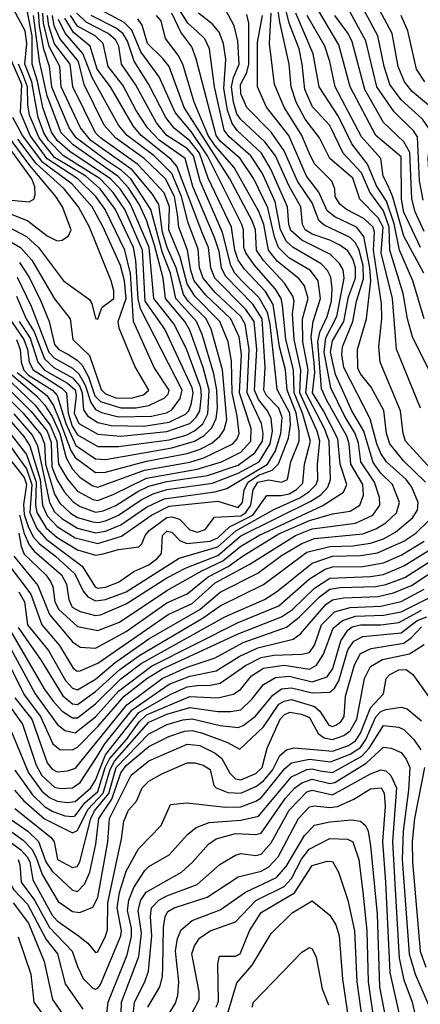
# Model space of a CAD drawing. Extents: x 501367 to 657802, y 482273 to 547541.
# Tile 256 of 256: x 587918 to 589490, y 485896 to 489759. Entities that reach past the tile are written whole.
import ezdxf

# ---------------------------------------------------------------- set-up
doc = ezdxf.new("R2010")
doc.units = 0

msp = doc.modelspace()

# ---------------------------------------------------------------- linework, layer by layer
at = {"layer": '0CON20XD'}
for points in [[(588315, 488124.7), (588495, 488143.1), (588585, 488174.9), (588610.6, 488199.4), (588624.7, 488225), (588631.8, 488285), (588629, 488315), (588573.3, 488463.3), (588524.6, 488564.6), (588444, 488665), (588425.7, 488865), (588352.9, 489035), (588312.3, 489095), (588274.3, 489135), (588115, 489241.9), (588064.8, 489284.8), (588042.8, 489317.2), (588008.8, 489415), (587987.9, 489517.9), (587966.9, 489585), (587966.7, 489695), (587922.5, 489925)], [(588405, 488164.9), (588505, 488179.5), (588568.8, 488211.2), (588581.6, 488225), (588591.8, 488255), (588599, 488295), (588595.1, 488315.1), (588486.9, 488545), (588410.4, 488655), (588399.8, 488855), (588329.8, 489015), (588285, 489081.5), (588234.1, 489135), (588090, 489225), (588030.6, 489285), (588012.3, 489315), (587990.8, 489375), (587972.3, 489477.7), (587965.7, 489515), (587938.2, 489585), (587946.3, 489665), (587939.5, 489715), (587855, 489872)], [(589490.8, 488235), (589396.9, 488466.9), (589380.9, 488665), (589336.5, 488845), (589344.3, 488945), (589325, 488982.2), (589253, 489055), (589225, 489137.5), (589134.8, 489215), (589093.7, 489295), (589038.3, 489368.3), (589002.3, 489435), (588983.2, 489495), (588975.1, 489585.1), (588938.7, 489748.7), (588922.7, 489855)], [(589501.1, 489051.1), (589486.9, 489126.9), (589479.5, 489299.5), (589462.9, 489322.9), (589387.2, 489397.2), (589319.2, 489495), (589275.5, 489675.5), (589185.1, 489845)], [(589898.9, 488488.9), (589875, 488563.1), (589847.7, 488607.7), (589810.8, 488650.8), (589715, 488733.4), (589695, 488758), (589635, 488902.7), (589563.6, 489035), (589536.7, 489096.7), (589524.2, 489145), (589520.5, 489215), (589530, 489295), (589522.3, 489335), (589498.8, 489368.8), (589415, 489444.1), (589370.7, 489505), (589347.9, 489575), (589322.7, 489695), (589237.8, 489855)], [(589539.7, 489409.7), (589457.9, 489477.9), (589428.1, 489515), (589403.5, 489575), (589380, 489705), (589300.2, 489855)], [(588215, 487292.9), (588335, 487358.7), (588495, 487471.2), (588575, 487507.1), (588656.8, 487573.2), (588736.1, 487613.9), (588792, 487655), (588935, 487741.6), (589055, 487794.9), (589145, 487820.8), (589215, 487831.5), (589252.2, 487855), (589266.5, 487893.5), (589263.8, 487935), (589217, 488015), (589211, 488095), (589201.2, 488125), (589122, 488268), (589101.5, 488311.5), (589088.3, 488495), (589096.2, 488533.8), (589124, 488595), (589140.8, 488655), (589144.5, 488705), (589138.6, 488748.6), (589125.3, 488775.3), (589100.8, 488800.8), (588990.4, 488865), (588965, 488889.4), (588941.6, 488935), (588920.5, 489045), (588870, 489155), (588824.4, 489225), (588739.7, 489299.7), (588720.7, 489325), (588682.6, 489495), (588663, 489645), (588644.2, 489684.2), (588613.3, 489713.3), (588578.1, 489745), (588534, 489814)], [(588305, 488084.1), (588505, 488111.4), (588570.5, 488129.5), (588604.2, 488145.8), (588635.9, 488174.1), (588656.7, 488213.3), (588661.3, 488305), (588637.9, 488395), (588585, 488541), (588565.6, 488575), (588490.6, 488665), (588481.2, 488745), (588446.3, 488875), (588415, 488972.4), (588386.4, 489035), (588345, 489099.6), (588304.2, 489144.2), (588127.8, 489267.8), (588081, 489315), (588025, 489460), (587996.1, 489596.1), (587972.3, 489775)], [(588255, 488034.2), (588515, 488078.9), (588603.9, 488105), (588642.3, 488127.7), (588671.5, 488158.5), (588688.8, 488195), (588694.2, 488235), (588691.4, 488305), (588680.1, 488370.1), (588634, 488524), (588611.9, 488575), (588531.1, 488665), (588510.2, 488765), (588478.1, 488845), (588431.8, 489015), (588353.4, 489135), (588317.4, 489167.4), (588255, 489208.7), (588138.9, 489295), (588111.6, 489335), (588043.8, 489493.8), (588034.9, 489575), (588012.9, 489642.9), (587996, 489735), (587991.3, 489788.7)], [(588215, 487982.3), (588255, 487984.3), (588415, 488027.5), (588575, 488057.3), (588625.5, 488074.5), (588671.7, 488098.3), (588703.4, 488125), (588720.5, 488149.5), (588730.7, 488189.3), (588713.4, 488385), (588669.5, 488545), (588649.6, 488585), (588578.8, 488655), (588561.1, 488681.1), (588531.4, 488785), (588496.4, 488865), (588478.8, 488925), (588463.9, 489033.9), (588439, 489075), (588359.4, 489169.4), (588197, 489285), (588155.9, 489334.1), (588080, 489495), (588075.1, 489575), (588033.7, 489653.7), (588011.4, 489745), (588008.9, 489785)], [(588225, 487924.6), (588408.2, 487991.8), (588585, 488023.4), (588640.3, 488039.7), (588754, 488095), (588771.4, 488115), (588778.6, 488135), (588771.2, 488205), (588751.1, 488295), (588748.9, 488418.9), (588735.7, 488495), (588703.7, 488575), (588605, 488674.9), (588575, 488722.7), (588547.2, 488827.2), (588503.2, 488935), (588505.4, 489025), (588485, 489079.8), (588381.4, 489191.4), (588235.5, 489295), (588215, 489315.5), (588126.5, 489495), (588115.7, 489585), (588055, 489664.6), (588031.8, 489735), (588026.5, 489775)], [(588225, 487873.4), (588285, 487896.1), (588415, 487960), (588614.4, 487995.6), (588710.3, 488025), (588785, 488062.8), (588824.3, 488105), (588826.1, 488155), (588780.4, 488295), (588788.4, 488445), (588778.8, 488515), (588746.1, 488585), (588647.9, 488677.8), (588602.6, 488735), (588589.1, 488775), (588576.4, 488855), (588542, 488945), (588537.7, 488995), (588525.3, 489065), (588490, 489135), (588405.7, 489215), (588293.7, 489295), (588249, 489345), (588170.8, 489505), (588148, 489595), (588075, 489684.9), (588052.8, 489735), (588046, 489775)], [(588215, 487746.1), (588255, 487752.9), (588315, 487777.1), (588415, 487847.3), (588485, 487879.4), (588683.2, 487906.8), (588730.3, 487919.7), (588889.9, 488015), (588921.8, 488068.2), (588942.2, 488135), (588948.1, 488198.1), (588935.1, 488235), (588886.3, 488285), (588876, 488305), (588881.5, 488395), (588869.5, 488585), (588832.6, 488642.6), (588725, 488753), (588710, 488785), (588700, 488849.9), (588682.6, 488905), (588597.7, 489105), (588567, 489215), (588465, 489286.7), (588419.6, 489335), (588375, 489402.2), (588322, 489502), (588265, 489575.8), (588245.4, 489665), (588213.8, 489695), (588145, 489733.7), (588117, 489775)], [(588225, 487704.3), (588317.7, 487732.3), (588435, 487815.3), (588505, 487850.3), (588695, 487870.6), (588775, 487845.7), (588792.1, 487865), (588798.1, 487915), (588813.8, 487945), (588855, 487971.9), (588908.1, 487991.9), (588933.1, 488016.9), (588973.3, 488116.7), (588981.1, 488168.9), (588978.3, 488215), (588927.7, 488307.7), (588901.1, 488565), (588890.2, 488610.2), (588857.5, 488667.5), (588789.2, 488735), (588762.6, 488765), (588746.5, 488795), (588714.3, 488924.3), (588625.6, 489125), (588600.3, 489225), (588575, 489253.7), (588495, 489304.4), (588454.8, 489354.8), (588371.8, 489505), (588317.1, 489585), (588306.8, 489655), (588295, 489679.1), (588265.2, 489705), (588179, 489749), (588141.5, 489785)], [(588142.8, 487202.8), (588155, 487204.8), (588225, 487235.1), (588500.8, 487425), (588595, 487469.3), (588685, 487549.3), (588818.5, 487621.5), (588999.6, 487735), (589065, 487762.1), (589235.9, 487784.1), (589303.8, 487815), (589331.7, 487855), (589330.3, 487885), (589310.3, 487945), (589256.2, 488025), (589247.3, 488097.3), (589234.9, 488135), (589192.3, 488205), (589138.5, 488315), (589112.9, 488455), (589118.9, 488511.1), (589162.2, 488595), (589191.3, 488745), (589187.7, 488777.7), (589172.6, 488802.6), (589137.7, 488837.7), (589024.6, 488894.6), (588981.7, 488931.7), (588974.1, 488955), (588968.6, 489025), (588903.1, 489173.1), (588866.6, 489235), (588773.1, 489323.1), (588751.8, 489351.8), (588733.7, 489403.7), (588718.7, 489488.7), (588727.3, 489602.7), (588718.1, 489665), (588700.1, 489710.1), (588672.8, 489742.8), (588619.1, 489785)], [(588145, 487130.6), (588215, 487172), (588292.2, 487237.8), (588425, 487329.6), (588624.6, 487445.4), (588705, 487512.7), (588852.6, 487587.4), (588945, 487656.7), (589025, 487704.7), (589075, 487724.2), (589265, 487742.6), (589315, 487761.3), (589355, 487785.2), (589396.8, 487825), (589408.7, 487865), (589380.6, 487935), (589335, 487980.5), (589305, 488021.9), (589268.4, 488145), (589221.6, 488225), (589157.3, 488367.3), (589138.1, 488455), (589145, 488498.5), (589190.1, 488575), (589208.5, 488671.5), (589235.2, 488744.8), (589235.4, 488785), (589225, 488821.4), (589205, 488852.1), (589174, 488874), (589134.4, 488894.4), (589065, 488917.9), (589037.7, 488935), (589027.8, 488955), (589021.3, 489025), (588975.4, 489105.4), (588921, 489225), (588879.9, 489279.9), (588785, 489366.9), (588770.1, 489389.9), (588756.4, 489435), (588748.8, 489495), (588757.1, 489532.8), (588779.5, 489585), (588774.2, 489674.2), (588759.7, 489735), (588726.7, 489796.7)], [(588145, 487072.2), (588215, 487123.9), (588310.4, 487209.6), (588385, 487263.4), (588637.7, 487412.3), (588705, 487459.1), (588875, 487543), (589045, 487669.5), (589135, 487692.7), (589225, 487695.3), (589295, 487706), (589345, 487721.8), (589391.9, 487748.1), (589459, 487805), (589478.5, 487835), (589482, 487865), (589457.2, 487925), (589434.1, 487955), (589357.7, 488025), (589335, 488057.5), (589319, 488095), (589292.8, 488192.8), (589190.3, 488395), (589182.4, 488445), (589184.3, 488475), (589225.3, 488575), (589239.7, 488655), (589267.3, 488742.7), (589265.2, 488795), (589248.4, 488858.4), (589234.6, 488884.6), (589215, 488904.9), (589112.6, 488952.6), (589091.8, 488971.8), (589065, 489040.5), (589008.6, 489125), (588956.1, 489245), (588905, 489317.9), (588809.6, 489415), (588785, 489468.6), (588784.9, 489505), (588808.5, 489551.5), (588817.3, 489585), (588816.5, 489745), (588809.7, 489779.7)], [(588215, 487658.5), (588245, 487663.3), (588305, 487680.5), (588385, 487690.8), (588397.6, 487702.4), (588409.8, 487735), (588425.9, 487755), (588495, 487806), (588515, 487808.2), (588545, 487799.6), (588585, 487757.9), (588615, 487749.2), (588645, 487759.5), (588682.4, 487807.6), (588785, 487812), (588804.6, 487825.4), (588824.9, 487855), (588833.8, 487915), (588852.4, 487945), (588895, 487954), (588945.2, 487944.8), (588968.9, 487955), (588981.4, 488025), (589014.4, 488105), (589014.7, 488145), (589003.2, 488216.8), (588967.1, 488305), (588960.9, 488385), (588937.3, 488475), (588912.2, 488642.2), (588882.5, 488692.5), (588799.7, 488779.7), (588775.6, 488815.6), (588761.7, 488855), (588749.6, 488945), (588657.5, 489137.5), (588623.2, 489235), (588585, 489283.2), (588523.6, 489333.6), (588491.1, 489375), (588425, 489504.8), (588366.6, 489596.6), (588340.2, 489675), (588324, 489704), (588296.2, 489726.2), (588198.9, 489775)], [(588215, 487422.3), (588235, 487424.3), (588335, 487467.1), (588495, 487568.9), (588571.2, 487608.8), (588695, 487657.3), (588785, 487734.7), (589060, 487870), (589099, 487895), (589127.1, 487925), (589137, 487955), (589132.2, 488105), (589113.9, 488155), (589040.3, 488295), (589050.1, 488385), (589029.4, 488495), (589027.9, 488585), (589049.9, 488665), (589035.3, 488715.3), (589013.6, 488743.6), (588929.9, 488809.9), (588894.6, 488855), (588876, 488955), (588856.8, 489006.8), (588759.3, 489179.3), (588685, 489263.7), (588657.1, 489305), (588602.6, 489435), (588557.5, 489585), (588539.4, 489619.4), (588490.4, 489685), (588472.5, 489755), (588454.7, 489775)], [(588225, 487528.8), (588255, 487532.9), (588305, 487552.4), (588365.1, 487594.9), (588425, 487620.3), (588457.8, 487645), (588474.5, 487665), (588478.5, 487735), (588495, 487753.1), (588515, 487748.5), (588546.4, 487716.4), (588574.3, 487704.3), (588665, 487713.2), (588695, 487726.7), (588740.6, 487769.4), (588832.7, 487815), (588887.7, 487892.3), (588942.4, 487892.4), (588975, 487899.1), (589004.2, 487915.8), (589029.5, 487940.5), (589034.9, 488015), (589058.9, 488105), (589028, 488215), (588995.5, 488295), (588992.8, 488385), (588962.5, 488505), (588949.4, 488639.4), (588943.8, 488665), (588921.9, 488701.9), (588837.4, 488797.4), (588804.9, 488844.9), (588797.3, 488865), (588795.6, 488935), (588789.3, 488955), (588654.2, 489225), (588590.4, 489320.4), (588528.3, 489395), (588465.1, 489535.1), (588393.4, 489633.4), (588357.6, 489717.6), (588328.1, 489748.1), (588239.8, 489795)], [(588225, 487363.2), (588309.5, 487395), (588495, 487520), (588632.7, 487597.3), (588714.5, 487635.5), (588785, 487693.8), (588855.9, 487735), (589107.4, 487852.6), (589188.4, 487905), (589201.9, 487935), (589175.3, 488015), (589166.6, 488115), (589110.5, 488225), (589066.9, 488295), (589075.4, 488375), (589073, 488413), (589061.4, 488515), (589069.2, 488575), (589098.8, 488665), (589089, 488735), (589059.3, 488775), (588974.5, 488824.5), (588933.6, 488865), (588917.2, 488907.2), (588891.1, 489021.1), (588836.5, 489135), (588782.6, 489215), (588705, 489282.3), (588688.2, 489305), (588610.8, 489605), (588593.1, 489653.1), (588549.6, 489709.6), (588514.9, 489785)], [(589510.8, 487945), (589425, 488027.5), (589370.8, 488095), (589357, 488135), (589346.3, 488226.3), (589297.3, 488317.3), (589255, 488370.2), (589245, 488391.9), (589243, 488465), (589278.5, 488585), (589295.4, 488734.6), (589291.7, 488785), (589268.2, 488908.2), (589239.6, 488945), (589155, 488985.1), (589125, 489009.7), (589091.8, 489081.8), (589043.7, 489145), (588974.1, 489304.1), (588885.8, 489415.8), (588851.2, 489495), (588850.8, 489669.2), (588870.7, 489775)], [(589562.7, 487962.7), (589431.7, 488105), (589422.6, 488135), (589412.2, 488225), (589332.6, 488415), (589326.8, 488475), (589338.6, 488585), (589337.7, 488645), (589306.8, 488855), (589309.8, 488925), (589305.4, 488945), (589268.6, 488978.6), (589199.7, 489015), (589174.3, 489035), (589156.2, 489065), (589153.9, 489095), (589142.4, 489125), (589075, 489193.3), (589053.3, 489236.7), (589024.9, 489305), (588955.3, 489415.3), (588918.1, 489505), (588898.6, 489665), (588904.1, 489785)], [(589533.8, 488365), (589459.6, 488515), (589439.2, 488585), (589422, 488685), (589370.7, 488855), (589368, 488945), (589345, 489009.3), (589292, 489082), (589258.5, 489158.5), (589186.6, 489235), (589135, 489343.3), (589067.2, 489417.2), (589036.5, 489485), (589026.7, 489585), (589013.9, 489645), (588975.1, 489745.1), (588963.7, 489793.7)], [(589505.4, 488585.4), (589461.1, 488735), (589408.4, 488855), (589387.5, 488957.5), (589356.6, 489046.6), (589317.5, 489107.5), (589282.5, 489192.5), (589221.4, 489271.4), (589169.3, 489379.3), (589093.2, 489495), (589069.6, 489625), (589001.5, 489785)], [(589503.3, 488765), (589425, 488909.8), (589382.6, 489062.6), (589364.9, 489104.9), (589344.1, 489145), (589335.2, 489215), (589258.9, 489298.9), (589156.4, 489495), (589135.4, 489595), (589115.7, 489655), (589045.8, 489775)], [(589491, 488865), (589425, 489004.3), (589416.3, 489055), (589415, 489220.9), (589315.1, 489305.1), (589214.3, 489495), (589170.4, 489660.4), (589090.1, 489795)], [(589505, 488928.4), (589469.1, 489005), (589456.4, 489056.4), (589448.2, 489238.2), (589425, 489280.4), (589346, 489355), (589271.8, 489485), (589222.5, 489672.5), (589206.7, 489705), (589154.2, 489775)], [(589507.8, 489515), (589474.5, 489565), (589441, 489715), (589414.8, 489775)], [(588215, 487827.5), (588245, 487832.9), (588295, 487853.8), (588381.5, 487908.5), (588425, 487928.8), (588495, 487947.7), (588655, 487970.4), (588775, 488011.6), (588839.9, 488060.1), (588870.8, 488105), (588873.6, 488135), (588866.8, 488175), (588810.8, 488295), (588818.2, 488465), (588802.4, 488565), (588785.1, 488595.1), (588685, 488688.8), (588637.2, 488745), (588623.5, 488785), (588618.4, 488858.4), (588578.5, 488961.5), (588552.6, 489065), (588515.1, 489155.1), (588445.4, 489225), (588339.4, 489305), (588305.4, 489345), (588201.9, 489531.9), (588165.7, 489625.7), (588095.8, 489705.8), (588070, 489760)], [(588225, 487786.3), (588255, 487793.6), (588305.2, 487815), (588394.3, 487875.7), (588441.4, 487898.6), (588495, 487915.9), (588675, 487940.5), (588775, 487980), (588858, 488025), (588901.3, 488095), (588909.5, 488145), (588904.6, 488194.6), (588889.6, 488225), (588855, 488269.1), (588839.8, 488305), (588848.1, 488465), (588838, 488575), (588803.5, 488623.5), (588684, 488745), (588667.3, 488785), (588658.9, 488865), (588635, 488920), (588534.8, 489184.8), (588511.3, 489211.3), (588394.9, 489304.9), (588362.5, 489342.5), (588274.6, 489495), (588221.8, 489565), (588193.8, 489655), (588128.9, 489708.9), (588094.3, 489765)], [(588215, 487479.3), (588255, 487484.1), (588336, 487515), (588544, 487646), (588695, 487691.6), (588766.5, 487753.5), (588915, 487837.2), (589016.6, 487883.4), (589052.8, 487907.2), (589081.3, 487935), (589087.4, 487955), (589086.3, 488015), (589096, 488105), (589084.7, 488145), (589017.5, 488295), (589021.6, 488385), (588994.4, 488505), (588987.7, 488605), (588994.9, 488655), (588989.4, 488675), (588956.7, 488725), (588875, 488813.9), (588847.5, 488855), (588842.6, 488935), (588829.5, 488969.5), (588742.4, 489135), (588563.3, 489415), (588504.2, 489575), (588478.3, 489608.3), (588419.2, 489665), (588397.8, 489737.8), (588381.8, 489761.8)], [(588315, 488236.5), (588373.4, 488236.6), (588425, 488244.9), (588485.3, 488274.7), (588500.4, 488289.6), (588504.8, 488305), (588445.8, 488395), (588364.9, 488574.9), (588353, 488763), (588330.8, 488855), (588253.4, 489015), (588217.1, 489065), (588146.2, 489135), (588025, 489213.5), (587958.8, 489305), (587921.1, 489395), (587926.6, 489505), (587873.3, 489625)], [(588305, 488200.9), (588435, 488203.2), (588493.8, 488216.2), (588515, 488228.3), (588547.2, 488272.8), (588555.4, 488305), (588392.7, 488622.7), (588383, 488663), (588374.1, 488814.1), (588364.4, 488865), (588293.7, 489015), (588233.7, 489095), (588177.3, 489145), (588055, 489218.4), (587993.9, 489295), (587956.6, 489385), (587949.3, 489425), (587948.9, 489495), (587928.5, 489548.5), (587912.5, 489585)], [(588355, 488273.8), (588403.3, 488286.7), (588425.2, 488305), (588369.4, 488399.4), (588308.7, 488548.7), (588304.8, 488575), (588335.5, 488665), (588329.1, 488735), (588313.4, 488795), (588245.1, 488945), (588201.7, 489025), (588122.4, 489115), (588008.8, 489198.8), (587929.3, 489305), (587891.2, 489375)], [(587955, 489044.2), (587972.9, 489055), (587978.4, 489071.6), (587976.6, 489103.4), (587965.5, 489135), (587851.1, 489291.1)], [(588065, 488891.2), (588085, 488893.6), (588109.6, 488910.4), (588119.7, 488935), (588085.5, 489025), (588060.2, 489065), (587957.3, 489187.3), (587877.3, 489295)], [(588225, 488584.3), (588240.6, 488629.4), (588287.5, 488665), (588287.6, 488695), (588277.1, 488735), (588191.4, 488945), (588148.8, 489025), (588092.4, 489095), (587982.3, 489195), (587910.1, 489290.1)], [(587655, 489087.2), (587949.5, 488969.5), (588025, 488911), (588065, 488891.2)], [(587855, 489053.6), (587955, 489044.2)], [(587776.7, 488996.7), (587945, 488908.3), (587992.2, 488865), (588089.4, 488735), (588191.1, 488661.1), (588200.9, 488645), (588215, 488586.2), (588225, 488584.3)], [(587785, 488944.1), (587921, 488865), (587965.9, 488815.9), (588055, 488664.1), (588115.8, 488585), (588125.9, 488505), (588191.2, 488441.2), (588237.6, 488307.6), (588255, 488290.8), (588295, 488274.9), (588355, 488273.8)], [(587916.6, 488806.6), (587956.5, 488746.5), (588000.9, 488655), (588033.8, 488575), (588053.9, 488485), (588071.2, 488465), (588106.2, 488446.2), (588143.8, 488423.8), (588163.2, 488403.2), (588187.7, 488357.7), (588213.1, 488283.1), (588235, 488260.7), (588315, 488236.5)], [(587908.4, 488748.5), (587963.4, 488635), (588032.6, 488455), (588055, 488431.4), (588125, 488392.5), (588149.9, 488369.9), (588175.1, 488325.1), (588196.8, 488256.8), (588215, 488230.2), (588238.3, 488218.3), (588305, 488200.9)], [(587905, 488674), (587943.5, 488585), (587975, 488534.2), (588015, 488429.1), (588051.8, 488395), (588125, 488354.5), (588152.7, 488322.7), (588163.1, 488295), (588168.6, 488228.6), (588184.2, 488205), (588225, 488179), (588276.6, 488166.6), (588405, 488164.9)], [(587885.1, 488575), (587934.2, 488505), (587948.3, 488465), (587955.2, 488415), (587970.2, 488385), (588083.5, 488313.5), (588102.1, 488295), (588107.4, 488215), (588124.2, 488165), (588145, 488130.1), (588225, 488084.9), (588305, 488084.1)], [(587916.3, 488575), (587959.2, 488509.2), (587988.9, 488415), (588014.5, 488384.5), (588105, 488333.1), (588135, 488307), (588139.2, 488285), (588131.8, 488215), (588149.4, 488175), (588225, 488133), (588315, 488124.7)], [(587904.7, 488504.7), (587919.4, 488465), (587923.4, 488415), (587933.6, 488383.6), (587952.5, 488365), (588046.1, 488305), (588064.9, 488284.9), (588098.9, 488175), (588138.6, 488088.6), (588215, 488036.8), (588255, 488034.2)], [(587847.6, 488337.6), (587962.5, 488222.5), (588025.1, 488145), (588040.8, 488100.8), (588044.5, 488005), (588065, 487952.3), (588094.1, 487905), (588127.1, 487867.1), (588155, 487848.9), (588215, 487827.5)], [(587855.3, 488365), (587977.8, 488247.8), (588038, 488168), (588063.8, 488105), (588070.6, 488015), (588105, 487956.5), (588145, 487909.4), (588205, 487877.2), (588225, 487873.4)], [(587876.6, 488375), (587983.7, 488283.7), (588016.9, 488246.9), (588045, 488202.3), (588075.6, 488135), (588099.7, 488039.7), (588125, 487995.2), (588155, 487962.9), (588205, 487930.4), (588225, 487924.6)], [(587908, 488375), (588024.3, 488284.3), (588051, 488245), (588075.9, 488184.1), (588118.9, 488068.9), (588135, 488042.1), (588215, 487982.3)], [(587832.2, 488315), (587931.1, 488215), (588001.2, 488131.2), (588015.5, 488095), (588018.8, 488015), (588055, 487897.7), (588075, 487862.3), (588116.9, 487823.1), (588145, 487806.6), (588205, 487788.5), (588225, 487786.3)], [(587875, 488191.6), (587934.3, 488124.3), (587957.7, 488087.7), (587998.1, 487955), (588007.2, 487855), (588025, 487812.1), (588065, 487770.6), (588135, 487726.8), (588225, 487704.3)], [(587895, 488212.6), (587968, 488128), (587987.7, 488087.7), (588034.6, 487865), (588055, 487828.3), (588082.6, 487802.6), (588145, 487764.7), (588215, 487746.1)], [(587858.3, 488165), (587945, 488053.1), (587982.9, 487945), (587980.3, 487855), (587985.1, 487825.1), (588021.9, 487765), (588065, 487727.9), (588145, 487679.6), (588215, 487658.5)], [(587865, 488108.7), (587945, 487997), (587965.4, 487935), (587957, 487825), (587985, 487763), (588021.4, 487721.4), (588163.2, 487615), (588213.9, 487533.9), (588225, 487528.8)], [(587828.2, 488098.2), (587935, 487963), (587944.7, 487935), (587933.3, 487856.7), (587935, 487818.4), (587950.4, 487770.4), (587970.9, 487730.9), (587995, 487702.4), (588058.8, 487655), (588134.1, 487585), (588167.2, 487517.2), (588185.5, 487495.5), (588215, 487479.3)], [(587917.6, 487815), (587935, 487743.3), (587955, 487698.5), (587975, 487674.4), (588081.8, 487581.8), (588102.1, 487545), (588110.2, 487485), (588123.8, 487455), (588155, 487436.9), (588215, 487422.3)], [(588125, 487020.3), (588145, 487020.8), (588215, 487074.6), (588315, 487172.9), (588395, 487233.7), (588723.3, 487416.7), (588878.8, 487485), (588925.7, 487514.3), (589065, 487627.6), (589145, 487653.9), (589255, 487657.5), (589322.5, 487667.5), (589425, 487713.4), (589472.4, 487745), (589524.9, 487795.1)], [(587914.4, 487745), (587923, 487693), (587935, 487662.3), (588020.6, 487580.6), (588039.2, 487555), (588047.5, 487535), (588055.9, 487475), (588071.3, 487445), (588145, 487379), (588225, 487363.2)], [(588125, 486894.8), (588145, 486904.8), (588225, 486986.1), (588328.3, 487105), (588417.1, 487175), (588477.6, 487212.4), (588775, 487350.1), (588945, 487415.9), (588988.1, 487445), (589075, 487528.7), (589135, 487568.1), (589295, 487574.1), (589345, 487582.7), (589425, 487616.3), (589541.1, 487688.9)], [(588135, 486961.5), (588215, 487024.6), (588305.8, 487125), (588435, 487223), (588775, 487394), (588935, 487459.3), (589054.8, 487565.2), (589116.9, 487603.1), (589145, 487613), (589265, 487614.5), (589345, 487627.7), (589415, 487658.2), (589505, 487713.4)], [(587894.4, 487654.4), (587988.8, 487538.8), (588035.1, 487425), (588125, 487318), (588155, 487297.7), (588215, 487292.9)], [(587899.2, 487099.2), (587965.5, 487015), (588025, 486843.6), (588045, 486819.4), (588065, 486809), (588105, 486811.7), (588137.1, 486822.9), (588338.4, 487071.6), (588476.3, 487175), (588575, 487219.6), (588684.4, 487255.6), (588795, 487315.3), (588965, 487375.9), (589015, 487415.4), (589094.9, 487495), (589135, 487524.7), (589175, 487531.6), (589314.5, 487535.5), (589355, 487543), (589428.7, 487571.3), (589575, 487663.5)], [(587860.5, 487090.5), (587929.2, 486995), (587981.8, 486835), (588005, 486793.9), (588055, 486748.5), (588077.3, 486742.7), (588125, 486745.2), (588155, 486766), (588219.6, 486865), (588251.8, 486918.2), (588358.6, 487051.4), (588505, 487152.2), (588585, 487184.3), (588689.3, 487205), (588778.9, 487261.1), (588852.9, 487295), (588991.1, 487328.9), (589019.7, 487350.3), (589118.9, 487465), (589145, 487483.7), (589188.7, 487491.3), (589325, 487496.7), (589385, 487510.2), (589455, 487540), (589575, 487618.2)], [(587865, 487633.2), (587961.1, 487505), (588004.5, 487385), (588074.1, 487304.1), (588127.4, 487215), (588142.8, 487202.8)], [(587885.7, 486965.7), (587951.7, 486805), (588005, 486732.8), (588035, 486708.1), (588065, 486693.2), (588105, 486687.5), (588135, 486691.4), (588196.9, 486745), (588215, 486775.2), (588254.5, 486875.5), (588385, 487040.7), (588508, 487112), (588575, 487141.3), (588612.6, 487147.4), (588665, 487148.2), (588705, 487156.2), (588804.4, 487225), (588865, 487256.4), (588915, 487265.9), (589025, 487270.5), (589055, 487277.1), (589074.9, 487305), (589102.2, 487385), (589153.8, 487436.2), (589215, 487453.3), (589335, 487458.7), (589415, 487477.1), (589505, 487525.1)], [(587898.3, 486815), (587967.7, 486717.7), (588015, 486672.6), (588045, 486653.7), (588094.5, 486635.5), (588125, 486632.8), (588135, 486636), (588173.6, 486686.4), (588225, 486730.7), (588253.7, 486825), (588270.7, 486859.3), (588336.5, 486935), (588386.2, 487005), (588415, 487031.9), (588585, 487103.6), (588695, 487098.4), (588756.6, 487113.5), (588785, 487133.3), (588827, 487185), (588875, 487215.4), (588955, 487227.4), (589055, 487211.1), (589082.6, 487227.4), (589110.5, 487269.5), (589147.9, 487372.1), (589185, 487401.7), (589235, 487418.5), (589345, 487423.1), (589415, 487436.1), (589585, 487521.3)], [(587914.4, 487514.4), (587936.9, 487475), (587947.9, 487385), (588030.7, 487285), (588097.2, 487167.2), (588125, 487137.2), (588145, 487130.6)], [(587897, 486737), (587934, 486694), (588015, 486624.1), (588125, 486568.9), (588145, 486578.7), (588185, 486660.9), (588245.4, 486725), (588272.3, 486817.7), (588289.2, 486850.8), (588425, 487002.6), (588495, 487035.1), (588585, 487061.2), (588695, 487045.4), (588745.2, 487044.8), (588785, 487051.5), (588830.4, 487095), (588875, 487150.7), (588921.5, 487178.5), (588975, 487183.6), (589065, 487161.1), (589125, 487181.1), (589146.7, 487213.3), (589177.6, 487322.4), (589205, 487363.7), (589222.8, 487377.2), (589255, 487385.3), (589335, 487385.5), (589405, 487394.3), (589495, 487442.3)], [(587898.8, 486665), (588041.4, 486551.4), (588053.5, 486533.5), (588066.4, 486465), (588125, 486433), (588142.8, 486437.2), (588153.6, 486455), (588196.3, 486625), (588211.2, 486655), (588267, 486723), (588296.5, 486825), (588425, 486957.7), (588495.9, 486994.1), (588557.5, 487012.5), (588595, 487016.9), (588705, 486990.5), (588775, 486982.1), (588795, 486989.7), (588843.8, 487026.2), (588910.6, 487109.4), (588945, 487134.6), (588985, 487137.8), (589065, 487117.7), (589135, 487120.3), (589153.5, 487136.5), (589170.7, 487165), (589205, 487286.4), (589228.9, 487321.1), (589265, 487339.5), (589415, 487354.2), (589478, 487402), (589515, 487417)], [(587864.6, 486635), (587950, 486575), (587992.1, 486535), (588020, 486455), (588045, 486419.1), (588125, 486344.8), (588145, 486339.1), (588172.4, 486367.6), (588192.8, 486415), (588217, 486525), (588228.8, 486625), (588279, 486701), (588315.3, 486805), (588335, 486833.1), (588425, 486908.2), (588502.4, 486947.6), (588565, 486967.9), (588595, 486970), (588631.8, 486961.8), (588731.2, 486925), (588782.2, 486897.8), (588874.3, 486984.3), (588935, 487073.4), (588955, 487086.2), (588985, 487092.4), (589074.7, 487064.7), (589095.9, 487045.9), (589131.4, 486991.4), (589145, 486986.1), (589158.8, 486991.2), (589178, 487005), (589191.6, 487025), (589196.1, 487105), (589231.4, 487228.6), (589255, 487273), (589297.3, 487292.7), (589425, 487312.8), (589455.1, 487334.9), (589495, 487377.1)], [(587873.7, 487375), (588014.3, 487134.3), (588048.6, 487085), (588085, 487045.8), (588125, 487020.3)], [(587911.4, 487375), (588002, 487245), (588086.7, 487106.7), (588125, 487074.9), (588145, 487072.2)], [(587855, 487342.1), (587978.4, 487115), (588064.2, 486995), (588095, 486970.2), (588135, 486961.5)], [(587837.6, 487305), (587935, 487110.4), (587999.5, 487025), (588048.3, 486918.3), (588075, 486896.2), (588125, 486894.8)], [(587854.9, 486594.9), (587930.9, 486540.9), (587964.9, 486504.9), (587982.9, 486472.9), (588006.2, 486406.2), (588069.3, 486299.3), (588125, 486260), (588154, 486256), (588205, 486277.7), (588224.7, 486315.3), (588263.3, 486533.3), (588270.2, 486625), (588355, 486795.7), (588425, 486851), (588575, 486917.2), (588625, 486911.6), (588685, 486882.2), (588711, 486861), (588743, 486803), (588765, 486781.5), (588785, 486776.4), (588845, 486802.4), (588868.7, 486825), (588889.1, 486900.9), (588939.3, 487015), (588955, 487031.5), (588978, 487042), (589023.6, 487035), (589055, 487021), (589089.4, 486959.4), (589112.4, 486942.4), (589145, 486935.6), (589189.2, 486950.8), (589215, 486969.8), (589240.9, 487015), (589271, 487175), (589295, 487221.2), (589341.5, 487248.5), (589448.1, 487271.9), (589505, 487308)], [(587446.2, 487203.8), (587485.5, 487135.5), (587505, 487061.2), (587510.1, 487015), (587490.2, 486925), (587493.4, 486895), (587505, 486867.7), (587624.9, 486715), (587736.1, 486546.1), (587775, 486514.9), (587855, 486470.7), (587869.5, 486455), (587876.1, 486375), (587895.1, 486345), (587948.8, 486288.8), (588021.1, 486151.1), (588066.7, 486095), (588096.1, 485976.1), (588165, 485877.5)], [(587824.3, 486574.3), (587922, 486502), (587947.6, 486475), (587957.2, 486455), (587969.1, 486385), (588045, 486245.8), (588065, 486224.5), (588148.5, 486165), (588185, 486136.6), (588215, 486099.5), (588225, 486102.5), (588255, 486163.8), (588261.8, 486188.2), (588263.1, 486295), (588316.8, 486545), (588326.2, 486615), (588345, 486658.2), (588376.1, 486693.9), (588398.7, 486745), (588425, 486772.4), (588475, 486801), (588575, 486843.4), (588605, 486843.9), (588637.8, 486835), (588665, 486818.2), (588680, 486755), (588688.9, 486745), (588735, 486727.3), (588785, 486724.6), (588847.6, 486752.4), (588875, 486772.6), (588909.7, 486815), (588938, 486872), (588965, 486894.8), (588995, 486902.2), (589085.8, 486894.2), (589145, 486890.1), (589208.4, 486911.6), (589235, 486930.6), (589255, 486960.4), (589295, 487059), (589346, 487115), (589355.4, 487175), (589370.1, 487189.9), (589405, 487209), (589435, 487209.4), (589460.8, 487190.8), (589555, 487058)], [(587911.7, 486465), (587918.9, 486445), (587923.5, 486375), (587976.4, 486305), (588035, 486197.3), (588123.2, 486105), (588144.8, 486045.2), (588167.5, 485997.5), (588205, 485960), (588215, 485955.3), (588225, 485959.4), (588235, 485973.5), (588315.1, 486165), (588317.7, 486185), (588300.7, 486275), (588309.9, 486335), (588335, 486419.2), (588384.3, 486505.7), (588472.6, 486597.4), (588509.5, 486680.5), (588573.7, 486686.3), (588725, 486670.1), (588785, 486670.5), (588845, 486693.4), (588865, 486707), (588958.8, 486821.2), (588985, 486843.8), (589055, 486858.7), (589137.1, 486847.1), (589215, 486877.7), (589255, 486904.1), (589276.3, 486935), (589316, 487024), (589335, 487044.6), (589355, 487052.8), (589415, 487061.7), (589437.7, 487055), (589495, 487008.1)], [(588253.3, 485805), (588264.8, 485905), (588338.9, 486091.1), (588357.1, 486162.9), (588356.8, 486195), (588341, 486265), (588346.2, 486305), (588365.5, 486354.5), (588409, 486421), (588425, 486436.7), (588505, 486482.9), (588576.8, 486563.2), (588610.1, 486589.9), (588661, 486609), (588785, 486618.9), (588854.9, 486635.1), (588985, 486788.9), (589045, 486817.5), (589065, 486819.8), (589097.3, 486812.7), (589145, 486805.3), (589260, 486870), (589289.4, 486900.6), (589345, 486990.6), (589405, 486983.5), (589425, 486974.3), (589464.8, 486935), (589492.4, 486895)], [(588314.9, 485815), (588317.1, 485905), (588385.7, 486084.3), (588396.2, 486175), (588382.1, 486265), (588393.1, 486305), (588414, 486336), (588553.3, 486415), (588595, 486452.4), (588659.1, 486525), (588688.8, 486545), (588765, 486566.2), (588845, 486562.3), (588865, 486568), (588961.4, 486705), (588995.9, 486744.1), (589024.4, 486765.6), (589065, 486779.7), (589135, 486762.7), (589155, 486767.2), (589277.7, 486842.3), (589345, 486904.8), (589375, 486901), (589415, 486883.6), (589435, 486858.7), (589448.5, 486825), (589443.4, 486736.6), (589422.2, 486575), (589418.8, 486465), (589446.8, 486095), (589470.1, 486015), (589522.3, 485895)], [(588355, 485783.6), (588367.7, 485905), (588409.2, 485985), (588423.8, 486026.2), (588436.9, 486165), (588430.5, 486240.5), (588435.4, 486274.6), (588464.3, 486305), (588495, 486322.3), (588613.7, 486366.3), (588705, 486445.8), (588765, 486482.1), (588785, 486488.1), (588845, 486479.6), (588865, 486484.8), (588905, 486529.5), (588975, 486658.4), (589045, 486729.7), (589065, 486737.1), (589145, 486718.5), (589295, 486801.2), (589335, 486816.7), (589355, 486812.2), (589374.6, 486794.6), (589396.9, 486745), (589380.7, 486535), (589390.5, 486369.5), (589407.1, 486077.1), (589425, 485992.7), (589457.9, 485905), (589494, 485745)], [(589505.8, 486825), (589466.9, 486625), (589458.4, 486535), (589459.2, 486455), (589488.8, 486105), (589511.7, 486041.7)], [(588421.2, 485885), (588467.7, 485965), (588477.6, 486005), (588479.1, 486045), (588482.5, 486197.5), (588489.1, 486240.9), (588499, 486261), (588524.5, 486275), (588653.4, 486316.6), (588775, 486396.8), (588865, 486418.1), (588895, 486435.8), (588932.1, 486475), (589011.4, 486625), (589055, 486670.8), (589075, 486674.5), (589135, 486668), (589165, 486673), (589229.4, 486700.6), (589295, 486741.2), (589336.9, 486745), (589348, 486725), (589352.4, 486672.4), (589341.6, 486535), (589353, 486375), (589370.8, 486020.8), (589440.3, 485705)], [(588479.4, 485819.4), (588528.7, 485901.3), (588537.9, 485932.1), (588542.4, 485985), (588529.4, 486105), (588536.7, 486155), (588550.8, 486189.2), (588595, 486224.8), (588705, 486267), (588804.2, 486335.8), (588925.6, 486394.4), (588963.1, 486436.9), (589035, 486558), (589075, 486598.6), (589135, 486612.7), (589219.6, 486619.6), (589255, 486614.7), (589275, 486597.9), (589285.4, 486575.4), (589295, 486518), (589320.4, 486250.4), (589329.8, 485965), (589358.9, 485815)], [(588569.8, 485815), (588621.9, 485915), (588622.6, 485945), (588593.3, 486095), (588603.7, 486126.3), (588623.6, 486156.4), (588665, 486184.4), (588765, 486220.4), (588845, 486304), (588955, 486358.4), (588985, 486389.8), (589023.9, 486466.1), (589053.5, 486505), (589135, 486546.6), (589204.8, 486544.8), (589225, 486533.8), (589248.3, 486465), (589265, 486336), (589280.6, 486185), (589285.1, 485985.1), (589308.5, 485821.5)], [(588688.4, 485885), (588698.2, 485908.2), (588694.7, 486055.3), (588702.5, 486085), (588765, 486085.3), (588783.3, 486095), (588819.7, 486185), (588865, 486256.8), (588995.7, 486334.3), (589065, 486440.6), (589125, 486458.2), (589145, 486456), (589168.4, 486415), (589205.2, 486305.2), (589232.3, 486185), (589241.2, 485985), (589263.2, 485825)], [(587892.7, 486295), (587951.7, 486215), (588013.8, 486065), (588046, 485915), (588115.6, 485815)], [(588732.8, 485857.2), (588769.9, 485980.1), (588829.6, 486050.4), (588905, 486173.6), (588987.3, 486255), (589065, 486302.7), (589135, 486246.4), (589157.8, 486207.8), (589172, 486165), (589184.8, 485995), (589208.7, 485835)], [(587911.7, 486161.7), (587960.9, 486015), (587973, 485905), (588031.6, 485825)], [(588829.5, 485885), (588835.5, 485905), (589025, 486100.6), (589055, 486119.4), (589065, 486114.3), (589081.7, 486081.7), (589105, 485956.7), (589129.6, 485895)]]:
    msp.add_lwpolyline(points, dxfattribs=at)

doc.saveas('drawing.dxf')
